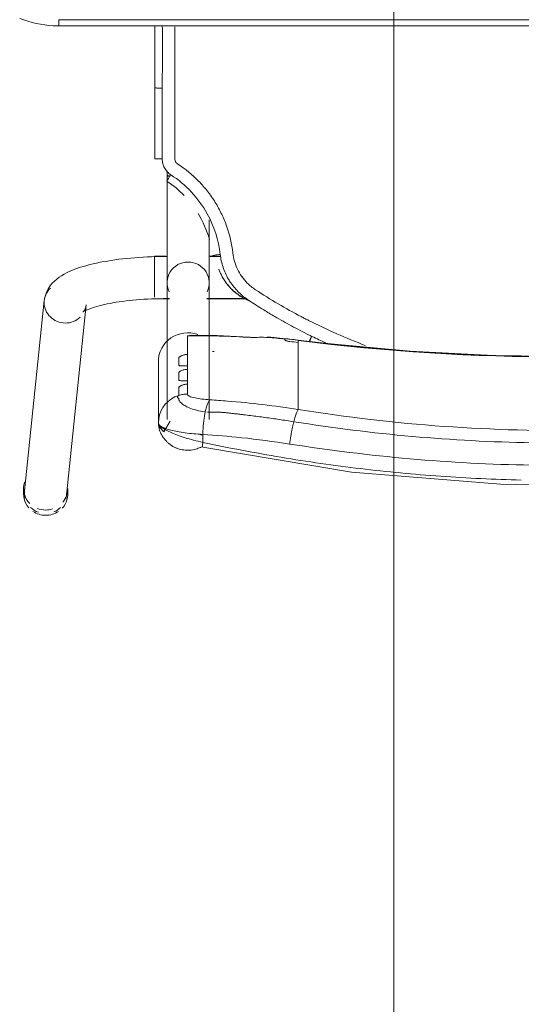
# Model space of a CAD drawing. Header units: metres. Extents: x 1.7 to 42.3, y -72.9 to -47.6.
# Tile 103 of 216: x 5.832 to 6.078, y -61.605 to -61.122. Entities that reach past the tile are written whole.
import ezdxf

# ---------------------------------------------------------------- set-up
doc = ezdxf.new("R2010")
doc.units = ezdxf.units.M
doc.layers.add('G-ANNO-SYMB', color=7, linetype='Continuous', lineweight=9)
doc.layers.add('I-FURN', color=7, linetype='Continuous', lineweight=18)

# ---------------------------------------------------------------- blocks, each defined once
blk = doc.blocks.new('ConjuntoParaAlunoTamanho6 - CJA06_ConjuntoParaAlunoTamanho6-V26-2PAV - FRIGORÍFICA')
at = {"layer": 'I-FURN', "color": 253, "true_color": 0xaaaaaa}
for p, q in [((0.24321, 0.29526), (0.23354, 0.20182)), ((0.24254, 0.29456), (0.24254, 0.29197)), ((0.25413, 0.19969), (0.2638, 0.29312)), ((0.2643, 0.29197), (0.2643, 0.29456)), ((0.17315, 0.25812), (0.17315, 0.19097)), ((0.19385, 0.19097), (0.19385, 0.25812)), ((0.1981, 0.22964), (0.1981, 0.25969)), ((0.12943, 0.2438), (0.12943, 0.25317)), ((0.17401, 0.25447), (0.17403, 0.25446)), ((0.17457, 0.25441), (0.17513, 0.25435)), ((0.1959, 0.25221), (0.19685, 0.25395)), ((0.19685, 0.25395), (0.19754, 0.2558)), ((0.12943, 0.24214), (0.12943, 0.2438)), ((0.12943, 0.24214), (0.12943, 0.23653)), ((0.18386, 0.23904), (0.18386, 0.24073)), ((0.12943, 0.23653), (0.12943, 0.23486)), ((0.12943, 0.23486), (0.12943, 0.22925)), ((0.18386, 0.23176), (0.18386, 0.23345)), ((0.12943, 0.22759), (0.12943, 0.22925)), ((0.12943, 0.22759), (0.12943, 0.22197)), ((0.18386, 0.21701), (0.18386, 0.22617)), ((0.12943, 0.22031), (0.12943, 0.22197)), ((0.12946, 0.21915), (0.14434, 0.21757)), ((0.17944, 0.21689), (0.18173, 0.21678)), ((0.17429, 0.19894), (0.15474, 0.19894)), ((0.17429, 0.19879), (0.15494, 0.19879)), ((0.2, 0.19894), (0.19271, 0.19894)), ((0.19385, 0.19879), (0.19271, 0.19879)), ((0.19385, 0.19845), (0.19385, 0.19879)), ((0.19385, 0.19764), (0.19385, 0.19845)), ((0.2, 0.1938), (0.2, 0.19814)), ((0.19385, 0.1916), (0.19385, 0.19367)), ((0.2, 0.18573), (0.2, 0.19364)), ((0.19385, 0.18582), (0.19385, 0.18688)), ((0.19385, 0.18371), (0.19385, 0.18582)), ((0.2, 0.17794), (0.2, 0.1856)), ((0.19385, 0.17809), (0.19385, 0.18059)), ((0.16757, 0.17809), (0.17268, 0.17809)), ((0.1676, 0.17794), (0.17323, 0.17794)), ((0.19441, 0.17794), (0.2, 0.17794)), ((0.19385, 0.13604), (0.19385, 0.13857)), ((0.19983, 0.13021), (0.19982, 0.0953)), ((0.19982, 0.06497), (0.19982, 0.0953)), ((0.247, 0.06497), (-0.247, 0.06497)), ((0.247, 0.06497), (-0.247, 0.06497)), ((0.247, 0.06497), (0.247, 0.06197))]:
    blk.add_line(p, q, dxfattribs=at)
at = {"layer": 'I-FURN', "color": 253, "true_color": 0xaaaaaa, "flags": 128}
for points in [[(0.17623, 0.27161), (0.10331, 0.28398), (0.03018, 0.28985), (0.0001, 0.2904)], [(0.17627, 0.2654), (0.17627, 0.26637), (0.17627, 0.26734), (0.17627, 0.26831), (0.17627, 0.26928)], [(0.1981, 0.25971), (0.19792, 0.26092), (0.19739, 0.26208), (0.1954, 0.2642), (0.19227, 0.25896)], [(0.19754, 0.2558), (0.19796, 0.25773), (0.1981, 0.25969)], [(0.1981, 0.25971), (0.1981, 0.2522), (0.1981, 0.24468)], [(0.1981, 0.22964), (0.1981, 0.23715), (0.1981, 0.24467), (0.1981, 0.25218), (0.1981, 0.25969)], [(0.19172, 0.24799), (0.19331, 0.2492), (0.19471, 0.25062), (0.1959, 0.25221)], [(0.1881, 0.24628), (0.18997, 0.24701), (0.19172, 0.24799)], [(0.18386, 0.24073), (0.18386, 0.24195), (0.18386, 0.24317), (0.18386, 0.24439), (0.18386, 0.24561)], [(0.1881, 0.24628), (0.1881, 0.24532), (0.1881, 0.24435), (0.1881, 0.24339), (0.1881, 0.24243)], [(0.18386, 0.23345), (0.18386, 0.23485), (0.18386, 0.23624), (0.18386, 0.23764), (0.18386, 0.23904)], [(0.1881, 0.23868), (0.1881, 0.2378), (0.1881, 0.23692), (0.1881, 0.23603), (0.1881, 0.23515)], [(-0.12926, 0.21915), (-0.08865, 0.22342), (-0.0479, 0.2261), (-0.00707, 0.22717), (0.03376, 0.22666), (0.07455, 0.22454), (0.11521, 0.22083), (0.12946, 0.21915)], [(0.18386, 0.22617), (0.18386, 0.22757), (0.18386, 0.22897), (0.18386, 0.23036), (0.18386, 0.23176)], [(0.1881, 0.23141), (0.1881, 0.23052), (0.1881, 0.22964), (0.1881, 0.22876), (0.1881, 0.22787)], [(0.12943, 0.21937), (0.12943, 0.21961), (0.12943, 0.21984), (0.12943, 0.22007), (0.12943, 0.22031)], [(0.1361, 0.21901), (0.1361, 0.21893), (0.1361, 0.21886), (0.1361, 0.21878), (0.1361, 0.2187)], [(0.15351, 0.21761), (0.16928, 0.2169), (0.18131, 0.21677)], [(0.18173, 0.21678), (0.18279, 0.21686), (0.18386, 0.21701)], [(0.23507, 0.20536), (0.23501, 0.20531), (0.23482, 0.20518), (0.23451, 0.20499), (0.23408, 0.20476), (0.23355, 0.20449), (0.23291, 0.2042), (0.23217, 0.20389), (0.23133, 0.20358), (0.23041, 0.20326), (0.22941, 0.20294), (0.22832, 0.20262), (0.22717, 0.2023), (0.22594, 0.20199), (0.22464, 0.20169), (0.22328, 0.2014), (0.22186, 0.20112), (0.22039, 0.20086), (0.21886, 0.2006), (0.21729, 0.20036), (0.21567, 0.20014), (0.214, 0.19993), (0.2123, 0.19973), (0.21057, 0.19956), (0.2088, 0.1994), (0.207, 0.19926), (0.20518, 0.19913), (0.20334, 0.19903), (0.20148, 0.19894), (0.19961, 0.19888), (0.19772, 0.19883), (0.19583, 0.1988), (0.19394, 0.19879), (0.19385, 0.19879)], [(0.23354, 0.20182), (0.23373, 0.20287), (0.23403, 0.20376), (0.23437, 0.20445), (0.23469, 0.20492), (0.23492, 0.20521), (0.23505, 0.20534), (0.23507, 0.20536)], [(0.25413, 0.19969), (0.25375, 0.19762), (0.25311, 0.19572), (0.25226, 0.19403), (0.25129, 0.19256), (0.25023, 0.19128), (0.24913, 0.19017), (0.24799, 0.18919), (0.24683, 0.18832), (0.24563, 0.18753), (0.24441, 0.18681), (0.24316, 0.18615), (0.24188, 0.18553), (0.24055, 0.18496), (0.23919, 0.18441), (0.23778, 0.1839), (0.23633, 0.18341), (0.23483, 0.18295), (0.2333, 0.18251), (0.23171, 0.1821), (0.23008, 0.1817), (0.22841, 0.18133), (0.2267, 0.18098), (0.22495, 0.18064), (0.22315, 0.18033), (0.22132, 0.18004), (0.21946, 0.17976), (0.21756, 0.17951), (0.21562, 0.17928), (0.21366, 0.17906), (0.21168, 0.17887), (0.20967, 0.1787), (0.20763, 0.17855), (0.20558, 0.17842), (0.20352, 0.17831), (0.20144, 0.17823), (0.19935, 0.17816), (0.19725, 0.17811), (0.19515, 0.17809), (0.19385, 0.17809)], [(0.17315, 0.16015), (0.17315, 0.162), (0.17315, 0.16382), (0.17315, 0.1656), (0.17315, 0.16735), (0.17315, 0.16905), (0.17315, 0.17071), (0.17315, 0.17233), (0.17315, 0.1739), (0.17315, 0.17541), (0.17315, 0.17687), (0.17315, 0.17828), (0.17315, 0.17963), (0.17315, 0.18092), (0.17315, 0.18215), (0.17315, 0.18331), (0.17315, 0.18441), (0.17315, 0.18544), (0.17315, 0.1864), (0.17315, 0.18729), (0.17315, 0.1881), (0.17315, 0.18885), (0.17315, 0.18951), (0.17315, 0.19011), (0.17315, 0.19062), (0.17315, 0.19097)], [(0.19385, 0.19097), (0.19385, 0.19051), (0.19385, 0.18998), (0.19385, 0.18937), (0.19385, 0.18869), (0.19385, 0.18793), (0.19385, 0.1871), (0.19385, 0.18619), (0.19385, 0.18522), (0.19385, 0.18417), (0.19385, 0.18306), (0.19385, 0.18188), (0.19385, 0.18064), (0.19385, 0.17934), (0.19385, 0.17798), (0.19385, 0.17656), (0.19385, 0.17508), (0.19385, 0.17355), (0.19385, 0.17198), (0.19385, 0.17035), (0.19385, 0.16868), (0.19385, 0.16696), (0.19385, 0.16521), (0.19385, 0.16342), (0.19385, 0.16159), (0.19385, 0.15974), (0.19385, 0.15785), (0.19385, 0.15594), (0.19385, 0.15401), (0.19385, 0.15206), (0.19385, 0.15009), (0.19385, 0.14811), (0.19385, 0.14612), (0.19385, 0.14413), (0.19385, 0.14213), (0.19385, 0.14013), (0.19385, 0.13857)], [(0.16841, 0.18432), (0.16841, 0.18434), (0.16841, 0.18435), (0.16841, 0.18437), (0.16841, 0.18438)], [(0.19623, 0.13025), (0.19623, 0.12639), (0.19623, 0.12254), (0.19623, 0.11868), (0.19623, 0.11483), (0.19623, 0.11097), (0.19623, 0.10712), (0.19623, 0.10327), (0.19623, 0.09941), (0.19623, 0.09556)], [(0.2662, 0.06136), (0.26421, 0.06209), (0.2622, 0.06274), (0.26015, 0.06331), (0.25809, 0.06379), (0.25601, 0.0642), (0.25391, 0.06451), (0.25181, 0.06475), (0.24969, 0.0649), (0.24757, 0.06496), (0.247, 0.06497)], [(0.247, 0.06197), (0.1235, 0.06197), (0, 0.06197), (-0.1235, 0.06197), (-0.247, 0.06197)], [(-0.247, 0.06197), (-0.1235, 0.06197), (0, 0.06197), (0.1235, 0.06197), (0.247, 0.06197)]]:
    blk.add_lwpolyline(points, dxfattribs=at)
at = {"layer": 'I-FURN', "color": 253, "true_color": 0xaaaaaa}
for centre, major_axis, ratio, start_param, end_param in [((0.25342, 0.29456), (0.01088, 0), 0.965926, 1.570796, 2.182166), ((0.25342, 0.29456), (-0.01088, 0), 0.965926, 4.098128, 4.712389), ((0.25342, 0.29456), (0.01088, 0), 0.965926, 2.404321, 3.312013), ((0.25351, 0.29419), (-0.01029, 0.00107), 0.967158, 5.223081, 5.597593), ((0.25342, 0.29197), (0.01088, 0), 0.965926, 1.581694, 1.883969), ((0.25342, 0.29197), (0.01088, 0), 0.965926, 1.176355, 1.570796), ((0.25351, 0.29419), (-0.01029, 0.00107), 0.967158, 4.026797, 4.46746), ((0.25342, 0.29456), (0.01088, 0), 0.965926, 6.052088, 6.985956), ((0.25342, 0.29197), (0.01088, 0), 0.965926, 2.446266, 3.141593), ((0.25351, 0.29419), (-0.01029, 0.00107), 0.967158, 6.102343, 6.382991), ((0.25342, 0.29197), (0.01088, 0), 0.965926, 5.959867, 7.062609), ((0.25351, 0.29419), (-0.01029, 0.00107), 0.967158, 3.141593, 3.502975), ((0.0001, -0.77159), (1.0211, 0), 0.978148, 1.443771, 1.697822), ((0.0001, -0.77117), (1.0209, 0), 0.978148, 1.443771, 1.697822), ((0.1837, 0.22964), (0.0144, 0), 0.978148, 4.362105, 6.283185), ((0.17947, 0.60128), (0.385, 0), 0.978148, 4.689765, 4.691852), ((0.17947, 0.60356), (0.395, 0), 0.978148, 4.585364, 4.595996), ((0.17947, 0.60221), (0.3948, 0), 0.978148, 4.585364, 4.595936), ((0.17947, 0.60263), (0.395, 0), 0.978148, 4.602237, 4.623287), ((0.14521, 0.22754), (0.00087, 0.00996), 0.018501, 2.93296, 3.325659), ((0.17947, 0.60336), (0.395, 0), 0.978148, 4.644485, 4.723499), ((0.24383, 0.20075), (-0.01029, 0.00107), 0.967158, 4.812195, 5.597593), ((0.24383, 0.20075), (-0.01029, 0.00107), 0.967158, 3.241398, 4.812195), ((0.24383, 0.20075), (-0.01029, 0.00107), 0.967158, 2.456, 3.241398), ((0.1835, 0.19097), (0.01035, 0), 0.978148, 2.686587, 4.712389), ((0.1835, 0.19097), (0.01035, 0), 0.978148, 4.712389, 6.738191), ((0.1835, 0.13857), (0.01035, 0), 0.069756, 5.759587, 6.776353)]:
    blk.add_ellipse(centre, major_axis=major_axis, ratio=ratio, start_param=start_param, end_param=end_param, dxfattribs=at)
for points in [[(0.03973, 0.28708), (0.03313, 0.2874), (0.02653, 0.28763), (0.01992, 0.28779)], [(0.0595, 0.28591), (0.05292, 0.28638), (0.04633, 0.28677), (0.03973, 0.28708)], [(0.07921, 0.28427), (0.07265, 0.28489), (0.06608, 0.28544), (0.0595, 0.28591)], [(0.09885, 0.28217), (0.09232, 0.28294), (0.08577, 0.28365), (0.07921, 0.28427)], [(0.11839, 0.27961), (0.11189, 0.28054), (0.10538, 0.28139), (0.09885, 0.28217)], [(0.13782, 0.27661), (0.13136, 0.27768), (0.12489, 0.27868), (0.11839, 0.27961)], [(0.15712, 0.27316), (0.15071, 0.27438), (0.14427, 0.27553), (0.13782, 0.27661)], [(0.17627, 0.26928), (0.16991, 0.27065), (0.16353, 0.27194), (0.15712, 0.27316)], [(0.17627, 0.26928), (0.17633, 0.26966), (0.17642, 0.27037), (0.17644, 0.2712), (0.17636, 0.27149), (0.1763, 0.27156)], [(0.13164, 0.25914), (0.13175, 0.25959), (0.13198, 0.26053), (0.13231, 0.26203), (0.13262, 0.26359), (0.13292, 0.2652), (0.1332, 0.26684), (0.13344, 0.26848), (0.13359, 0.26956), (0.13366, 0.2701)], [(0.17811, 0.26528), (0.17751, 0.26545), (0.1769, 0.26561), (0.17629, 0.26577)], [(0.17513, 0.25435), (0.1752, 0.25471), (0.17534, 0.25544), (0.17553, 0.25659), (0.17571, 0.25778), (0.17586, 0.25902), (0.17599, 0.26028), (0.1761, 0.26156), (0.17618, 0.26285), (0.17624, 0.26413), (0.17626, 0.26498), (0.17627, 0.2654)], [(0.1981, 0.25969), (0.1981, 0.26035), (0.19703, 0.26165), (0.19239, 0.26338), (0.18523, 0.2647), (0.17934, 0.26523), (0.17627, 0.2654)], [(0.12943, 0.25317), (0.12952, 0.25327), (0.1297, 0.25353), (0.13, 0.25409), (0.13031, 0.25481), (0.13064, 0.25568), (0.13097, 0.2567), (0.1313, 0.25786), (0.13153, 0.2587), (0.13164, 0.25914)], [(0.17285, 0.2484), (0.17297, 0.2485), (0.1732, 0.24877), (0.17355, 0.24934), (0.17389, 0.25006), (0.17423, 0.25093), (0.17455, 0.25195), (0.17485, 0.25308), (0.17504, 0.25392), (0.17513, 0.25435)], [(0.18386, 0.24561), (0.18422, 0.24561), (0.18494, 0.24565), (0.18601, 0.24578), (0.18707, 0.24599), (0.18776, 0.24617), (0.1881, 0.24628)], [(0.12434, 0.2095), (0.11525, 0.2141), (0.106, 0.21818), (0.09654, 0.22172)], [(0.11594, 0.2205), (0.11821, 0.21947), (0.12046, 0.21841), (0.1227, 0.21732)], [(0.1227, 0.21732), (0.12291, 0.21776), (0.12336, 0.21866), (0.12377, 0.21945), (0.12395, 0.2198)], [(0.12334, 0.21813), (0.12319, 0.21783), (0.12304, 0.21753), (0.12289, 0.21723)], [(0.12395, 0.21936), (0.12377, 0.21898), (0.12356, 0.21856), (0.12335, 0.21813)], [(0.1336, 0.21981), (0.13377, 0.21979), (0.1341, 0.21974), (0.13456, 0.21967), (0.13499, 0.21957), (0.13538, 0.21946), (0.13569, 0.21935), (0.13593, 0.21923), (0.13606, 0.21912), (0.1361, 0.21905), (0.1361, 0.21901)], [(0.1361, 0.2187), (0.1361, 0.21868), (0.13609, 0.21865), (0.13607, 0.21862), (0.13605, 0.2186)], [(0.14432, 0.21779), (0.14576, 0.21776), (0.1486, 0.21775), (0.15133, 0.21782), (0.15267, 0.21788)], [(0.15267, 0.21788), (0.1532, 0.21758), (0.15369, 0.21752), (0.15417, 0.21772)], [(0.12436, 0.21651), (0.12408, 0.21665), (0.12353, 0.21692), (0.12297, 0.21719), (0.1227, 0.21732)], [(0.14098, 0.20758), (0.13826, 0.20916), (0.13276, 0.21224), (0.12717, 0.21512), (0.12436, 0.21651)], [(0.12798, 0.20762), (0.12738, 0.20794), (0.12617, 0.20857), (0.12495, 0.20919), (0.12434, 0.2095)], [(0.1504, 0.19445), (0.14673, 0.19684), (0.13935, 0.20142), (0.13181, 0.20561), (0.12798, 0.20762)], [(0.14635, 0.20432), (0.14546, 0.20487), (0.14368, 0.20597), (0.14188, 0.20704), (0.14098, 0.20758)], [(0.15378, 0.19963), (0.15256, 0.20043), (0.1501, 0.202), (0.14762, 0.20355), (0.14638, 0.20431)], [(0.15863, 0.1971), (0.15708, 0.19818), (0.15542, 0.1991), (0.15367, 0.19983)], [(0.15374, 0.19972), (0.15472, 0.19931), (0.15575, 0.19881), (0.1568, 0.1982)], [(0.1625, 0.1911), (0.16134, 0.1928), (0.15869, 0.19594), (0.1555, 0.19851), (0.15378, 0.19963)], [(0.15448, 0.19112), (0.15386, 0.19174), (0.15256, 0.19292), (0.15114, 0.19396), (0.1504, 0.19445)], [(0.16156, 0.17636), (0.16124, 0.17915), (0.15968, 0.18454), (0.15645, 0.18912), (0.15448, 0.19112)], [(0.16371, 0.18924), (0.16352, 0.18955), (0.16313, 0.19018), (0.16271, 0.1908), (0.1625, 0.1911)], [(0.16774, 0.17706), (0.1675, 0.1792), (0.16656, 0.18343), (0.16479, 0.18738), (0.16371, 0.18924)], [(0.16501, 0.19076), (0.16537, 0.19026), (0.16604, 0.18925), (0.16695, 0.18767), (0.16775, 0.18603), (0.1682, 0.1849), (0.16841, 0.18432)], [(0.17146, 0.1778), (0.17147, 0.17776), (0.17128, 0.17766), (0.17046, 0.17746), (0.16921, 0.17725), (0.16823, 0.17712), (0.16774, 0.17706)], [(0.1786, 0.15703), (0.17619, 0.16097), (0.17433, 0.16526), (0.17307, 0.1697)], [(0.19391, 0.14119), (0.19084, 0.14321), (0.18795, 0.1456), (0.18537, 0.14827)], [(0.19199, 0.13805), (0.19225, 0.13846), (0.19278, 0.13928), (0.19344, 0.14033), (0.19385, 0.14103), (0.19393, 0.14119), (0.19391, 0.14119)], [(0.19623, 0.13025), (0.19622, 0.13104), (0.19604, 0.13255), (0.19519, 0.13473), (0.19383, 0.13663), (0.19265, 0.13762), (0.19199, 0.13805)], [(0.19, 0.13025), (0.19, 0.1305), (0.18994, 0.13099), (0.18966, 0.1317), (0.18922, 0.13231), (0.18884, 0.13263), (0.18863, 0.13277)], [(0.19, 0.09555), (0.19, 0.09868), (0.19, 0.10482), (0.19, 0.11314), (0.19, 0.12173), (0.19, 0.1274), (0.19, 0.13025)], [(0.19982, 0.1302), (0.19984, 0.13021), (0.19969, 0.13022), (0.19891, 0.13024), (0.1977, 0.13025), (0.19672, 0.13025), (0.19623, 0.13025)], [(0.19982, 0.1302), (0.19982, 0.12729), (0.19982, 0.12438), (0.19982, 0.12147)], [(0.19982, 0.09529), (0.19982, 0.1011), (0.19982, 0.11273), (0.19982, 0.12438), (0.19982, 0.1302)], [(0.19982, 0.11273), (0.19982, 0.10691), (0.19982, 0.1011), (0.19982, 0.09528)], [(0.19623, 0.09556), (0.19662, 0.09556), (0.19701, 0.09556), (0.19738, 0.09555)], [(0.19738, 0.09555), (0.19775, 0.09554), (0.1981, 0.09553), (0.19841, 0.09551)], [(0.19982, 0.0953), (0.19982, 0.0953), (0.19982, 0.09529), (0.19982, 0.09529)], [(0.19982, 0.06497), (0.19982, 0.07507), (0.19982, 0.08518), (0.19982, 0.09529)], [(0.19982, 0.07534), (0.19982, 0.07188), (0.19982, 0.06842), (0.19982, 0.06497)]]:
    blk.add_open_spline(points, degree=3, dxfattribs=at)
for points, knots in [([(-0.13346, 0.2701), (-0.0847, 0.2778), (0.00519, 0.28415), (0.09466, 0.27626), (0.13366, 0.2701)], [-1, -1, -1, -1, -0.444444, 0, 0, 0, 0]), ([(0.17699, 0.27153), (0.17765, 0.27187), (0.17927, 0.27255), (0.18196, 0.27315), (0.18496, 0.2732), (0.18741, 0.27274), (0.18905, 0.27216), (0.18996, 0.27176), (0.19062, 0.27143), (0.19127, 0.27106), (0.19212, 0.27051), (0.19313, 0.26973), (0.19423, 0.2687), (0.19516, 0.26763), (0.19594, 0.26656), (0.1966, 0.26547), (0.19712, 0.26439), (0.19752, 0.26334), (0.1978, 0.26234), (0.19804, 0.26108), (0.1981, 0.26023), (0.1981, 0.25971)], [0.3275759, 0.3275759, 0.3275759, 0.3275759, 0.375, 0.4375, 0.5, 0.5625, 0.59375, 0.609375, 0.625, 0.640625, 0.65625, 0.6875, 0.71875, 0.75, 0.78125, 0.8125, 0.84375, 0.875, 0.90625, 0.9375, 1, 1, 1, 1]), ([(-0.13144, 0.25914), (-0.08343, 0.26683), (0.00512, 0.27318), (0.09323, 0.26529), (0.13164, 0.25914)], [-1, -1, -1, -1, -0.444444, 0, 0, 0, 0]), ([(0.13366, 0.2701), (0.14155, 0.26885), (0.15578, 0.26699), (0.16997, 0.2658), (0.17627, 0.2654)], [-1, -1, -1, -1, -0.444444, 0, 0, 0, 0]), ([(0.17627, 0.26928), (0.1778, 0.26895), (0.18084, 0.26823), (0.1851, 0.26704), (0.18885, 0.26578), (0.19302, 0.26411), (0.19708, 0.26187), (0.1981, 0.26034), (0.1981, 0.25971)], [0, 0, 0, 0, 0.125, 0.25, 0.375, 0.5, 0.75, 1, 1, 1, 1]), ([(0.12943, 0.25317), (0.08224, 0.26075), (-0.00484, 0.26702), (-0.09148, 0.25924), (-0.12923, 0.25317)], [-1, -1, -1, -1, -0.444444, 0, 0, 0, 0]), ([(0.19589, 0.26257), (0.19565, 0.26263), (0.19517, 0.26271), (0.1947, 0.26267), (0.19448, 0.26263)], [0.3140409, 0.3140409, 0.3140409, 0.3140409, 0.375, 0.4333514, 0.4333514, 0.4333514, 0.4333514]), ([(0.1981, 0.25971), (0.1981, 0.26024), (0.19787, 0.26101), (0.19723, 0.26183), (0.19682, 0.26214), (0.1966, 0.26226)], [0, 0, 0, 0, 0.125, 0.1875, 0.25, 0.25, 0.25, 0.25]), ([(0.13164, 0.25914), (0.13399, 0.25877), (0.13871, 0.25805), (0.14577, 0.25706), (0.15166, 0.25629), (0.15577, 0.2558), (0.15812, 0.25552), (0.15988, 0.25532), (0.16163, 0.25511), (0.16339, 0.25489), (0.16514, 0.25469), (0.16691, 0.25455), (0.16868, 0.25447), (0.17104, 0.2544), (0.17282, 0.25442), (0.17401, 0.25447)], [0, 0, 0, 0, 0.166667, 0.333333, 0.5, 0.583333, 0.625, 0.666667, 0.708333, 0.75, 0.791667, 0.833333, 0.875, 0.916667, 1, 1, 1, 1]), ([(0.12943, 0.25317), (0.13522, 0.25225), (0.14681, 0.25064), (0.16129, 0.24919), (0.16997, 0.24858), (0.17285, 0.2484)], [0, 0, 0, 0, 0.4, 0.8, 1, 1, 1, 1]), ([(0.17513, 0.25435), (0.17661, 0.25414), (0.17948, 0.25358), (0.18284, 0.25246), (0.1849, 0.25145), (0.18608, 0.25069), (0.18754, 0.24953), (0.18812, 0.24854), (0.1881, 0.24778)], [0, 0, 0, 0, 0.2, 0.4, 0.55, 0.625, 0.7, 1, 1, 1, 1]), ([(0.17285, 0.2484), (0.17555, 0.24823), (0.17966, 0.24775), (0.18317, 0.24668), (0.18386, 0.24597), (0.18386, 0.24561)], [0, 0, 0, 0, 0.444444, 0.722222, 1, 1, 1, 1]), ([(0.1881, 0.24778), (0.18821, 0.24772), (0.18836, 0.24763), (0.18849, 0.24751), (0.18856, 0.24744), (0.1886, 0.24738), (0.18864, 0.24733), (0.1887, 0.24726), (0.18876, 0.24718), (0.1888, 0.24708), (0.18879, 0.247), (0.18877, 0.24693), (0.18873, 0.24686), (0.18866, 0.24676), (0.1885, 0.24657), (0.18828, 0.2464), (0.1881, 0.24628)], [0, 0, 0, 0, 0.166667, 0.25, 0.291667, 0.333333, 0.375, 0.416667, 0.5, 0.583333, 0.625, 0.666667, 0.708333, 0.75, 0.833333, 1, 1, 1, 1]), ([(0.1881, 0.24243), (0.1881, 0.24236), (0.18804, 0.24222), (0.18782, 0.24198), (0.18743, 0.2417), (0.18691, 0.24142), (0.18629, 0.24117), (0.18532, 0.24088), (0.18448, 0.24075), (0.18386, 0.24073)], [0, 0, 0, 0, 0.125, 0.25, 0.375, 0.5, 0.625, 0.75, 1, 1, 1, 1]), ([(0.18386, 0.23904), (0.18448, 0.23902), (0.18532, 0.23903), (0.18629, 0.23904), (0.18691, 0.23904), (0.18743, 0.23902), (0.18782, 0.23896), (0.18804, 0.23885), (0.1881, 0.23875), (0.1881, 0.23868)], [0, 0, 0, 0, 0.25, 0.375, 0.5, 0.625, 0.75, 0.875, 1, 1, 1, 1]), ([(0.1881, 0.23515), (0.1881, 0.23508), (0.18804, 0.23494), (0.18782, 0.2347), (0.18743, 0.23442), (0.18691, 0.23414), (0.18629, 0.23389), (0.18532, 0.2336), (0.18448, 0.23348), (0.18386, 0.23345)], [0, 0, 0, 0, 0.125, 0.25, 0.375, 0.5, 0.625, 0.75, 1, 1, 1, 1]), ([(0.18386, 0.23176), (0.18448, 0.23175), (0.18532, 0.23175), (0.18629, 0.23176), (0.18691, 0.23176), (0.18743, 0.23174), (0.18782, 0.23168), (0.18804, 0.23158), (0.1881, 0.23147), (0.1881, 0.23141)], [0, 0, 0, 0, 0.25, 0.375, 0.5, 0.625, 0.75, 0.875, 1, 1, 1, 1]), ([(0.1881, 0.22787), (0.1881, 0.22781), (0.18804, 0.22767), (0.18782, 0.22742), (0.18743, 0.22714), (0.18691, 0.22687), (0.18629, 0.22661), (0.18532, 0.22633), (0.18448, 0.2262), (0.18386, 0.22617)], [0, 0, 0, 0, 0.125, 0.25, 0.375, 0.5, 0.625, 0.75, 1, 1, 1, 1]), ([(0.13605, 0.2186), (0.13602, 0.21857), (0.13593, 0.21853), (0.13575, 0.2185), (0.13549, 0.21849), (0.13508, 0.2185), (0.13445, 0.21856), (0.1339, 0.21862), (0.1336, 0.21866)], [0, 0, 0, 0, 0.125, 0.25, 0.375, 0.5, 0.75, 1, 1, 1, 1]), ([(0.15683, 0.19818), (0.15764, 0.19771), (0.15919, 0.19669), (0.16207, 0.19434), (0.16393, 0.19226), (0.16501, 0.19076)], [0, 0, 0, 0, 0.25, 0.5, 1, 1, 1, 1]), ([(0.16841, 0.18438), (0.16796, 0.18563), (0.16686, 0.18807), (0.16383, 0.19273), (0.16081, 0.19558), (0.15863, 0.1971)], [0, 0, 0, 0, 0.25, 0.5, 1, 1, 1, 1]), ([(0.18863, 0.13277), (0.18486, 0.13521), (0.17974, 0.13937), (0.17389, 0.14605), (0.17007, 0.15149), (0.1669, 0.15732), (0.16353, 0.16552), (0.16208, 0.17192), (0.16156, 0.17636)], [0, 0, 0, 0, 0.25, 0.375, 0.5, 0.625, 0.75, 1, 1, 1, 1]), ([(0.16774, 0.17706), (0.16854, 0.1701), (0.17345, 0.15474), (0.18461, 0.14281), (0.19199, 0.13805)], [0, 0, 0, 0, 0.444444, 1, 1, 1, 1]), ([(0.19, 0.06548), (0.19, 0.06617), (0.19, 0.06811), (0.19, 0.07088), (0.19, 0.07365), (0.19, 0.07618), (0.19, 0.07838), (0.19, 0.0801), (0.19, 0.08153), (0.19, 0.08284), (0.19, 0.08398), (0.19, 0.08486), (0.19, 0.08558), (0.19, 0.08626), (0.19, 0.0868), (0.19, 0.08716), (0.19, 0.08749), (0.19, 0.08795), (0.19, 0.08848), (0.19, 0.089), (0.19, 0.08963), (0.19, 0.09074), (0.19, 0.09261), (0.19, 0.0945), (0.19, 0.09555)], [0.4659091, 0.4659091, 0.4659091, 0.4659091, 0.4772727, 0.5, 0.5227273, 0.5454545, 0.5681818, 0.5909091, 0.6136364, 0.6363636, 0.6590909, 0.6818182, 0.7045455, 0.7272727, 0.75, 0.7727273, 0.7954545, 0.8181818, 0.8409091, 0.8636364, 0.8863636, 0.9090909, 0.9545455, 1, 1, 1, 1]), ([(0.19618, 0.06498), (0.19616, 0.06721), (0.1961, 0.07741), (0.19616, 0.08755), (0.19623, 0.09556)], [0.8400419, 0.8400419, 0.8400419, 0.8400419, 0.875, 1, 1, 1, 1]), ([(0.19841, 0.09551), (0.19872, 0.09549), (0.19926, 0.09545), (0.19973, 0.09538), (0.19982, 0.09532), (0.19982, 0.0953)], [0.4, 0.4, 0.4, 0.4, 0.6, 0.8, 0.9699288, 0.9699288, 0.9699288, 0.9699288])]:
    blk.add_open_spline(points, degree=3, knots=knots, dxfattribs=at)
blk = doc.blocks.new('4 GRE - ESCOLA DE CINEMA E AUDIOVISUAL CINE REX R07_rvt-1-2PAV - FRIGORÍFICA')
at = {"layer": 'I-FURN', "color": 253, "lineweight": 18, "true_color": 0xaaaaaa, "rotation": 180}
blk.add_blockref('ConjuntoParaAlunoTamanho6 - CJA06_ConjuntoParaAlunoTamanho6-V26-2PAV - FRIGORÍFICA', (6.09829, -61.06045), dxfattribs=at)

msp = doc.modelspace()

# ---------------------------------------------------------------- linework, layer by layer
at = {"layer": 'G-ANNO-SYMB'}
msp.add_line((6.01577, -50.45607), (6.01577, -72.71601), dxfattribs=at)

# ---------------------------------------------------------------- block references
at = {"lineweight": 5}
msp.add_blockref('4 GRE - ESCOLA DE CINEMA E AUDIOVISUAL CINE REX R07_rvt-1-2PAV - FRIGORÍFICA', (0, 0), dxfattribs=at)

doc.saveas('drawing.dxf')
